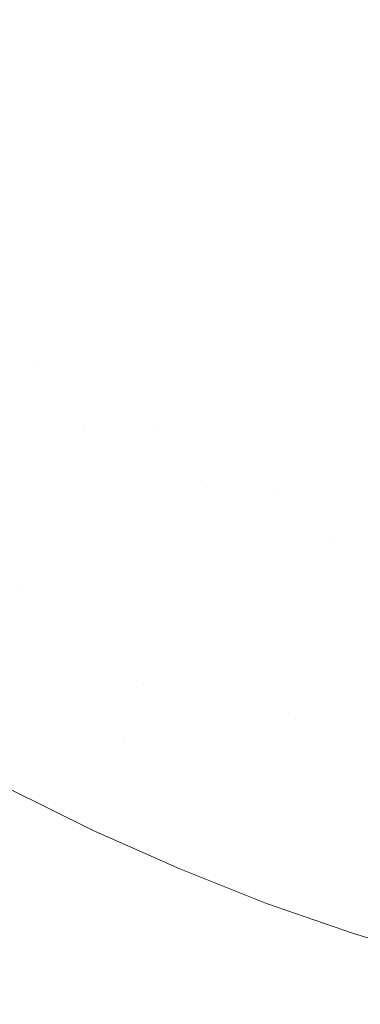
# Model space of a CAD drawing. Header units: centimetres. Extents: x -21.6 to 22.7, y 4.2 to 6.
# Tile 83 of 256: x -6.6406 to -6.6072, y 4.4037 to 4.5002. Entities that reach past the tile are written whole.
import ezdxf

# ---------------------------------------------------------------- set-up
doc = ezdxf.new("R2010")
doc.units = ezdxf.units.CM
doc.header["$LTSCALE"] = 2.54
doc.layers.add('Lucido design-1', color=7, linetype='Continuous')

# ---------------------------------------------------------------- blocks, each defined once
blk = doc.blocks.new('Gruppo-3-1')
at = {"color": 7, "linetype": 'Continuous', "lineweight": 9}
blk.add_3dface([(-21.503423, 5.900212, -2276.22217), (-21.503423, 4.300212, -2276.22217), (22.630348, 4.300212, -2276.22217), (22.630348, 5.900212, -2276.22217)], dxfattribs=at)
for points, invisible_edges in [([(-6.6386, 4.498604, -2276.995693), (-6.64343, 4.502039, -2276.995693), (-6.642582, 4.50371, -2276.993838), (-6.637792, 4.500303, -2276.993838)], 15), ([(-6.636265, 4.503518, -2276.990039), (-6.631435, 4.500308, -2276.990039), (-6.632145, 4.498706, -2276.991952), (-6.637014, 4.501941, -2276.991952)], 15), ([(-6.625849, 4.498812, -2276.988101), (-6.630753, 4.501848, -2276.988101), (-6.630098, 4.503325, -2276.986141), (-6.62523, 4.500312, -2276.986141)], 15), ([(-6.624071, 4.503123, -2276.98217), (-6.619167, 4.500305, -2276.98217), (-6.6197, 4.498911, -2276.984163), (-6.624638, 4.501749, -2276.984163)], 15), ([(-6.618658, 4.501637, -2276.980164), (-6.618173, 4.502907, -2276.978149), (-6.613234, 4.500284, -2276.978149), (-6.613687, 4.498997, -2276.980164)], 15), ([(-6.612802, 4.501509, -2276.976126), (-6.612392, 4.502674, -2276.974099), (-6.607419, 4.500244, -2276.974099), (-6.6078, 4.499065, -2276.976126)], 15), ([(-6.639436, 4.496842, -2276.997512), (-6.644309, 4.500307, -2276.997512), (-6.64343, 4.502039, -2276.995693), (-6.6386, 4.498604, -2276.995693)], 15), ([(-6.637014, 4.501941, -2276.991952), (-6.632145, 4.498706, -2276.991952), (-6.632883, 4.497042, -2276.993838), (-6.637792, 4.500303, -2276.993838)], 15), ([(-6.626493, 4.497249, -2276.990039), (-6.631435, 4.500308, -2276.990039), (-6.630753, 4.501848, -2276.988101), (-6.625849, 4.498812, -2276.988101)], 15), ([(-6.624638, 4.501749, -2276.984163), (-6.6197, 4.498911, -2276.984163), (-6.620256, 4.497453, -2276.986141), (-6.62523, 4.500312, -2276.986141)], 15), ([(-6.613687, 4.498997, -2276.980164), (-6.614163, 4.497647, -2276.98217), (-6.619167, 4.500305, -2276.98217), (-6.618658, 4.501637, -2276.980164)], 15), ([(-6.6078, 4.499065, -2276.976126), (-6.608201, 4.497825, -2276.978149), (-6.613234, 4.500284, -2276.978149), (-6.612802, 4.501509, -2276.976126)], 15), ([(-6.602026, 4.499115, -2276.972069), (-6.602359, 4.497984, -2276.974099), (-6.607419, 4.500244, -2276.974099), (-6.607058, 4.501364, -2276.972069)], 15), ([(-6.640302, 4.49502, -2276.999294), (-6.645219, 4.498516, -2276.999294), (-6.644309, 4.500307, -2276.997512), (-6.639436, 4.496842, -2276.997512)], 15), ([(-6.637792, 4.500303, -2276.993838), (-6.632883, 4.497042, -2276.993838), (-6.633649, 4.495314, -2276.995693), (-6.6386, 4.498604, -2276.995693)], 15), ([(-6.627163, 4.495622, -2276.991952), (-6.632145, 4.498706, -2276.991952), (-6.631435, 4.500308, -2276.990039), (-6.626493, 4.497249, -2276.990039)], 15), ([(-6.62523, 4.500312, -2276.986141), (-6.620256, 4.497453, -2276.986141), (-6.620837, 4.495932, -2276.988101), (-6.625849, 4.498812, -2276.988101)], 15), ([(-6.61466, 4.496234, -2276.984163), (-6.6197, 4.498911, -2276.984163), (-6.619167, 4.500305, -2276.98217), (-6.614163, 4.497647, -2276.98217)], 15), ([(-6.613687, 4.498997, -2276.980164), (-6.613234, 4.500284, -2276.978149), (-6.608201, 4.497825, -2276.978149), (-6.608622, 4.496522, -2276.980164)], 15), ([(-6.6078, 4.499065, -2276.976126), (-6.607419, 4.500244, -2276.974099), (-6.602359, 4.497984, -2276.974099), (-6.60271, 4.496791, -2276.976126)], 15), ([(-6.641197, 4.493136, -2277.001035), (-6.646159, 4.496665, -2277.001035), (-6.645219, 4.498516, -2276.999294), (-6.640302, 4.49502, -2276.999294)], 15), ([(-6.6386, 4.498604, -2276.995693), (-6.633649, 4.495314, -2276.995693), (-6.634443, 4.493524, -2276.997512), (-6.639436, 4.496842, -2276.997512)], 15), ([(-6.62786, 4.493932, -2276.993838), (-6.632883, 4.497042, -2276.993838), (-6.632145, 4.498706, -2276.991952), (-6.627163, 4.495622, -2276.991952)], 15), ([(-6.625849, 4.498812, -2276.988101), (-6.620837, 4.495932, -2276.988101), (-6.621443, 4.494347, -2276.990039), (-6.626493, 4.497249, -2276.990039)], 15), ([(-6.61518, 4.494757, -2276.986141), (-6.620256, 4.497453, -2276.986141), (-6.6197, 4.498911, -2276.984163), (-6.61466, 4.496234, -2276.984163)], 15), ([(-6.608622, 4.496522, -2276.980164), (-6.609063, 4.495155, -2276.98217), (-6.614163, 4.497647, -2276.98217), (-6.613687, 4.498997, -2276.980164)], 15), ([(-6.60271, 4.496791, -2276.976126), (-6.60308, 4.495536, -2276.978149), (-6.608201, 4.497825, -2276.978149), (-6.6078, 4.499065, -2276.976126)], 15), ([(-6.614163, 4.497647, -2276.98217), (-6.609063, 4.495155, -2276.98217), (-6.609525, 4.493725, -2276.984163), (-6.61466, 4.496234, -2276.984163)], 15), ([(-6.608622, 4.496522, -2276.980164), (-6.608201, 4.497825, -2276.978149), (-6.60308, 4.495536, -2276.978149), (-6.603468, 4.494219, -2276.980164)], 15), ([(-6.639436, 4.496842, -2276.997512), (-6.634443, 4.493524, -2276.997512), (-6.635264, 4.491671, -2276.999294), (-6.640302, 4.49502, -2276.999294)], 15), ([(-6.628583, 4.492178, -2276.995693), (-6.633649, 4.495314, -2276.995693), (-6.632883, 4.497042, -2276.993838), (-6.62786, 4.493932, -2276.993838)], 15), ([(-6.626493, 4.497249, -2276.990039), (-6.621443, 4.494347, -2276.990039), (-6.622073, 4.492697, -2276.991952), (-6.627163, 4.495622, -2276.991952)], 15), ([(-6.615723, 4.493216, -2276.988101), (-6.620837, 4.495932, -2276.988101), (-6.620256, 4.497453, -2276.986141), (-6.61518, 4.494757, -2276.986141)], 15), ([(-6.603468, 4.494219, -2276.980164), (-6.603874, 4.492837, -2276.98217), (-6.609063, 4.495155, -2276.98217), (-6.608622, 4.496522, -2276.980164)], 15), ([(-6.627163, 4.495622, -2276.991952), (-6.622073, 4.492697, -2276.991952), (-6.622727, 4.490982, -2276.993838), (-6.62786, 4.493932, -2276.993838)], 15), ([(-6.616289, 4.491609, -2276.990039), (-6.621443, 4.494347, -2276.990039), (-6.620837, 4.495932, -2276.988101), (-6.615723, 4.493216, -2276.988101)], 15), ([(-6.61466, 4.496234, -2276.984163), (-6.609525, 4.493725, -2276.984163), (-6.610008, 4.49223, -2276.986141), (-6.61518, 4.494757, -2276.986141)], 15), ([(-6.640302, 4.49502, -2276.999294), (-6.635264, 4.491671, -2276.999294), (-6.636112, 4.489757, -2277.001035), (-6.641197, 4.493136, -2277.001035)], 15), ([(-6.629333, 4.49036, -2276.997512), (-6.634443, 4.493524, -2276.997512), (-6.633649, 4.495314, -2276.995693), (-6.628583, 4.492178, -2276.995693)], 15), ([(-6.61518, 4.494757, -2276.986141), (-6.610008, 4.49223, -2276.986141), (-6.610512, 4.49067, -2276.988101), (-6.615723, 4.493216, -2276.988101)], 15), ([(-6.6043, 4.491391, -2276.984163), (-6.609525, 4.493725, -2276.984163), (-6.609063, 4.495155, -2276.98217), (-6.603874, 4.492837, -2276.98217)], 15), ([(-6.62786, 4.493932, -2276.993838), (-6.622727, 4.490982, -2276.993838), (-6.623407, 4.489203, -2276.995693), (-6.628583, 4.492178, -2276.995693)], 15), ([(-6.616878, 4.489937, -2276.991952), (-6.622073, 4.492697, -2276.991952), (-6.621443, 4.494347, -2276.990039), (-6.616289, 4.491609, -2276.990039)], 15), ([(-6.604745, 4.489879, -2276.986141), (-6.610008, 4.49223, -2276.986141), (-6.609525, 4.493725, -2276.984163), (-6.6043, 4.491391, -2276.984163)], 15), ([(-6.641197, 4.493136, -2277.001035), (-6.636112, 4.489757, -2277.001035), (-6.636988, 4.487782, -2277.00273), (-6.64212, 4.491193, -2277.00273)], 15), ([(-6.630108, 4.48848, -2276.999294), (-6.635264, 4.491671, -2276.999294), (-6.634443, 4.493524, -2276.997512), (-6.629333, 4.49036, -2276.997512)], 15), ([(-6.61749, 4.4882, -2276.993838), (-6.622727, 4.490982, -2276.993838), (-6.622073, 4.492697, -2276.991952), (-6.616878, 4.489937, -2276.991952)], 15), ([(-6.615723, 4.493216, -2276.988101), (-6.610512, 4.49067, -2276.988101), (-6.611038, 4.489043, -2276.990039), (-6.616289, 4.491609, -2276.990039)], 15), ([(-6.630909, 4.486536, -2277.001035), (-6.636112, 4.489757, -2277.001035), (-6.635264, 4.491671, -2276.999294), (-6.630108, 4.48848, -2276.999294)], 15), ([(-6.628583, 4.492178, -2276.995693), (-6.623407, 4.489203, -2276.995693), (-6.624111, 4.48736, -2276.997512), (-6.629333, 4.49036, -2276.997512)], 15), ([(-6.60521, 4.488301, -2276.988101), (-6.610512, 4.49067, -2276.988101), (-6.610008, 4.49223, -2276.986141), (-6.604745, 4.489879, -2276.986141)], 15), ([(-6.64212, 4.491193, -2277.00273), (-6.636988, 4.487782, -2277.00273), (-6.63789, 4.485747, -2277.004376), (-6.643072, 4.48919, -2277.004376)], 15), ([(-6.618125, 4.486397, -2276.995693), (-6.623407, 4.489203, -2276.995693), (-6.622727, 4.490982, -2276.993838), (-6.61749, 4.4882, -2276.993838)], 15), ([(-6.616289, 4.491609, -2276.990039), (-6.611038, 4.489043, -2276.990039), (-6.611584, 4.487351, -2276.991952), (-6.616878, 4.489937, -2276.991952)], 15), ([(-6.631736, 4.484531, -2277.00273), (-6.636988, 4.487782, -2277.00273), (-6.636112, 4.489757, -2277.001035), (-6.630909, 4.486536, -2277.001035)], 15), ([(-6.629333, 4.49036, -2276.997512), (-6.624111, 4.48736, -2276.997512), (-6.624839, 4.485452, -2276.999294), (-6.630108, 4.48848, -2276.999294)], 15), ([(-6.616878, 4.489937, -2276.991952), (-6.611584, 4.487351, -2276.991952), (-6.612152, 4.485592, -2276.993838), (-6.61749, 4.4882, -2276.993838)], 15), ([(-6.605694, 4.486656, -2276.990039), (-6.611038, 4.489043, -2276.990039), (-6.610512, 4.49067, -2276.988101), (-6.60521, 4.488301, -2276.988101)], 15), ([(-6.643072, 4.48919, -2277.004376), (-6.63789, 4.485747, -2277.004376), (-6.638818, 4.483652, -2277.005971), (-6.644051, 4.487129, -2277.005971)], 15), ([(-6.618782, 4.484529, -2276.997512), (-6.624111, 4.48736, -2276.997512), (-6.623407, 4.489203, -2276.995693), (-6.618125, 4.486397, -2276.995693)], 15), ([(-6.606198, 4.484945, -2276.991952), (-6.611584, 4.487351, -2276.991952), (-6.611038, 4.489043, -2276.990039), (-6.605694, 4.486656, -2276.990039)], 15), ([(-6.630108, 4.48848, -2276.999294), (-6.624839, 4.485452, -2276.999294), (-6.625592, 4.483481, -2277.001035), (-6.630909, 4.486536, -2277.001035)], 15), ([(-6.61749, 4.4882, -2276.993838), (-6.612152, 4.485592, -2276.993838), (-6.612742, 4.483768, -2276.995693), (-6.618125, 4.486397, -2276.995693)], 15), ([(-6.644051, 4.487129, -2277.005971), (-6.638818, 4.483652, -2277.005971), (-6.639772, 4.4815, -2277.007509), (-6.645057, 4.485012, -2277.007509)], 15), ([(-6.632588, 4.482464, -2277.004376), (-6.63789, 4.485747, -2277.004376), (-6.636988, 4.487782, -2277.00273), (-6.631736, 4.484531, -2277.00273)], 15), ([(-6.619463, 4.482596, -2276.999294), (-6.624839, 4.485452, -2276.999294), (-6.624111, 4.48736, -2276.997512), (-6.618782, 4.484529, -2276.997512)], 15), ([(-6.606722, 4.483166, -2276.993838), (-6.612152, 4.485592, -2276.993838), (-6.611584, 4.487351, -2276.991952), (-6.606198, 4.484945, -2276.991952)], 15), ([(-6.630909, 4.486536, -2277.001035), (-6.625592, 4.483481, -2277.001035), (-6.626369, 4.481447, -2277.00273), (-6.631736, 4.484531, -2277.00273)], 15), ([(-6.618125, 4.486397, -2276.995693), (-6.612742, 4.483768, -2276.995693), (-6.613353, 4.481877, -2276.997512), (-6.618782, 4.484529, -2276.997512)], 15), ([(-6.645057, 4.485012, -2277.007509), (-6.639772, 4.4815, -2277.007509), (-6.640751, 4.479292, -2277.008989), (-6.646089, 4.482839, -2277.008989)], 15), ([(-6.633464, 4.480338, -2277.005971), (-6.638818, 4.483652, -2277.005971), (-6.63789, 4.485747, -2277.004376), (-6.632588, 4.482464, -2277.004376)], 15), ([(-6.620167, 4.480599, -2277.001035), (-6.625592, 4.483481, -2277.001035), (-6.624839, 4.485452, -2276.999294), (-6.619463, 4.482596, -2276.999294)], 15), ([(-6.607265, 4.48132, -2276.995693), (-6.612742, 4.483768, -2276.995693), (-6.612152, 4.485592, -2276.993838), (-6.606722, 4.483166, -2276.993838)], 15), ([(-6.631736, 4.484531, -2277.00273), (-6.626369, 4.481447, -2277.00273), (-6.627169, 4.479351, -2277.004376), (-6.632588, 4.482464, -2277.004376)], 15), ([(-6.618782, 4.484529, -2276.997512), (-6.613353, 4.481877, -2276.997512), (-6.613985, 4.47992, -2276.999294), (-6.619463, 4.482596, -2276.999294)], 15), ([(-6.634365, 4.478153, -2277.007509), (-6.639772, 4.4815, -2277.007509), (-6.638818, 4.483652, -2277.005971), (-6.633464, 4.480338, -2277.005971)], 15), ([(-6.620893, 4.478538, -2277.00273), (-6.626369, 4.481447, -2277.00273), (-6.625592, 4.483481, -2277.001035), (-6.620167, 4.480599, -2277.001035)], 15), ([(-6.607828, 4.479408, -2276.997512), (-6.613353, 4.481877, -2276.997512), (-6.612742, 4.483768, -2276.995693), (-6.607265, 4.48132, -2276.995693)], 15), ([(-6.606722, 4.483166, -2276.993838), (-6.601203, 4.480927, -2276.993838), (-6.6017, 4.479063, -2276.995693), (-6.607265, 4.48132, -2276.995693)], 15), ([(-6.632588, 4.482464, -2277.004376), (-6.627169, 4.479351, -2277.004376), (-6.627993, 4.477194, -2277.005971), (-6.633464, 4.480338, -2277.005971)], 15), ([(-6.619463, 4.482596, -2276.999294), (-6.613985, 4.47992, -2276.999294), (-6.614638, 4.477898, -2277.001035), (-6.620167, 4.480599, -2277.001035)], 15), ([(-6.63529, 4.475911, -2277.008989), (-6.640751, 4.479292, -2277.008989), (-6.639772, 4.4815, -2277.007509), (-6.634365, 4.478153, -2277.007509)], 15), ([(-6.621641, 4.476414, -2277.004376), (-6.627169, 4.479351, -2277.004376), (-6.626369, 4.481447, -2277.00273), (-6.620893, 4.478538, -2277.00273)], 15), ([(-6.60841, 4.477429, -2276.999294), (-6.613985, 4.47992, -2276.999294), (-6.613353, 4.481877, -2276.997512), (-6.607828, 4.479408, -2276.997512)], 15), ([(-6.607265, 4.48132, -2276.995693), (-6.6017, 4.479063, -2276.995693), (-6.602214, 4.477131, -2276.997512), (-6.607828, 4.479408, -2276.997512)], 15), ([(-6.633464, 4.480338, -2277.005971), (-6.627993, 4.477194, -2277.005971), (-6.62884, 4.474978, -2277.007509), (-6.634365, 4.478153, -2277.007509)], 15), ([(-6.620167, 4.480599, -2277.001035), (-6.614638, 4.477898, -2277.001035), (-6.615312, 4.475811, -2277.00273), (-6.620893, 4.478538, -2277.00273)], 15), ([(-6.636237, 4.473613, -2277.010405), (-6.641755, 4.477029, -2277.010405), (-6.640751, 4.479292, -2277.008989), (-6.63529, 4.475911, -2277.008989)], 15), ([(-6.62241, 4.474228, -2277.005971), (-6.627993, 4.477194, -2277.005971), (-6.627169, 4.479351, -2277.004376), (-6.621641, 4.476414, -2277.004376)], 15), ([(-6.609012, 4.475384, -2277.001035), (-6.614638, 4.477898, -2277.001035), (-6.613985, 4.47992, -2276.999294), (-6.60841, 4.477429, -2276.999294)], 15), ([(-6.607828, 4.479408, -2276.997512), (-6.602214, 4.477131, -2276.997512), (-6.602746, 4.475131, -2276.999294), (-6.60841, 4.477429, -2276.999294)], 15), ([(-6.620893, 4.478538, -2277.00273), (-6.615312, 4.475811, -2277.00273), (-6.616007, 4.473661, -2277.004376), (-6.621641, 4.476414, -2277.004376)], 15), ([(-6.634365, 4.478153, -2277.007509), (-6.62884, 4.474978, -2277.007509), (-6.629708, 4.472703, -2277.008989), (-6.63529, 4.475911, -2277.008989)], 15), ([(-6.623201, 4.471983, -2277.007509), (-6.62884, 4.474978, -2277.007509), (-6.627993, 4.477194, -2277.005971), (-6.62241, 4.474228, -2277.005971)], 15), ([(-6.609634, 4.473274, -2277.00273), (-6.615312, 4.475811, -2277.00273), (-6.614638, 4.477898, -2277.001035), (-6.609012, 4.475384, -2277.001035)], 15), ([(-6.60841, 4.477429, -2276.999294), (-6.602746, 4.475131, -2276.999294), (-6.603296, 4.473065, -2277.001035), (-6.609012, 4.475384, -2277.001035)], 15), ([(-6.637206, 4.471261, -2277.011756), (-6.642781, 4.474713, -2277.011756), (-6.641755, 4.477029, -2277.010405), (-6.636237, 4.473613, -2277.010405)], 15), ([(-6.621641, 4.476414, -2277.004376), (-6.616007, 4.473661, -2277.004376), (-6.616721, 4.471449, -2277.005971), (-6.62241, 4.474228, -2277.005971)], 15), ([(-6.63529, 4.475911, -2277.008989), (-6.629708, 4.472703, -2277.008989), (-6.630598, 4.470373, -2277.010405), (-6.636237, 4.473613, -2277.010405)], 15), ([(-6.610274, 4.4711, -2277.004376), (-6.616007, 4.473661, -2277.004376), (-6.615312, 4.475811, -2277.00273), (-6.609634, 4.473274, -2277.00273)], 15), ([(-6.609012, 4.475384, -2277.001035), (-6.603296, 4.473065, -2277.001035), (-6.603864, 4.470934, -2277.00273), (-6.609634, 4.473274, -2277.00273)], 15), ([(-6.638197, 4.468859, -2277.013037), (-6.64383, 4.472346, -2277.013037), (-6.642781, 4.474713, -2277.011756), (-6.637206, 4.471261, -2277.011756)], 15), ([(-6.624013, 4.469678, -2277.008989), (-6.629708, 4.472703, -2277.008989), (-6.62884, 4.474978, -2277.007509), (-6.623201, 4.471983, -2277.007509)], 15), ([(-6.636237, 4.473613, -2277.010405), (-6.630598, 4.470373, -2277.010405), (-6.631509, 4.467988, -2277.011756), (-6.637206, 4.471261, -2277.011756)], 15), ([(-6.62241, 4.474228, -2277.005971), (-6.616721, 4.471449, -2277.005971), (-6.617456, 4.469175, -2277.007509), (-6.623201, 4.471983, -2277.007509)], 15), ([(-6.610933, 4.468863, -2277.005971), (-6.616721, 4.471449, -2277.005971), (-6.616007, 4.473661, -2277.004376), (-6.610274, 4.4711, -2277.004376)], 15), ([(-6.624845, 4.467316, -2277.010405), (-6.630598, 4.470373, -2277.010405), (-6.629708, 4.472703, -2277.008989), (-6.624013, 4.469678, -2277.008989)], 15), ([(-6.609634, 4.473274, -2277.00273), (-6.603864, 4.470934, -2277.00273), (-6.604449, 4.468737, -2277.004376), (-6.610274, 4.4711, -2277.004376)], 15), ([(-6.639207, 4.466407, -2277.014245), (-6.644901, 4.469931, -2277.014245), (-6.64383, 4.472346, -2277.013037), (-6.638197, 4.468859, -2277.013037)], 15), ([(-6.623201, 4.471983, -2277.007509), (-6.617456, 4.469175, -2277.007509), (-6.618209, 4.466842, -2277.008989), (-6.624013, 4.469678, -2277.008989)], 15), ([(-6.611609, 4.466563, -2277.007509), (-6.617456, 4.469175, -2277.007509), (-6.616721, 4.471449, -2277.005971), (-6.610933, 4.468863, -2277.005971)], 15), ([(-6.637206, 4.471261, -2277.011756), (-6.631509, 4.467988, -2277.011756), (-6.63244, 4.465551, -2277.013037), (-6.638197, 4.468859, -2277.013037)], 15), ([(-6.610274, 4.4711, -2277.004376), (-6.604449, 4.468737, -2277.004376), (-6.605051, 4.466476, -2277.005971), (-6.610933, 4.468863, -2277.005971)], 15), ([(-6.645991, 4.467471, -2277.015378), (-6.644901, 4.469931, -2277.014245), (-6.639207, 4.466407, -2277.014245)], 11), ([(-6.625696, 4.4649, -2277.011756), (-6.631509, 4.467988, -2277.011756), (-6.630598, 4.470373, -2277.010405), (-6.624845, 4.467316, -2277.010405)], 15), ([(-6.624013, 4.469678, -2277.008989), (-6.618209, 4.466842, -2277.008989), (-6.618982, 4.464452, -2277.010405), (-6.624845, 4.467316, -2277.010405)], 15), ([(-6.638197, 4.468859, -2277.013037), (-6.63244, 4.465551, -2277.013037), (-6.63339, 4.463064, -2277.014245), (-6.639207, 4.466407, -2277.014245)], 15), ([(-6.612304, 4.464204, -2277.008989), (-6.618209, 4.466842, -2277.008989), (-6.617456, 4.469175, -2277.007509), (-6.611609, 4.466563, -2277.007509)], 15), ([(-6.610933, 4.468863, -2277.005971), (-6.605051, 4.466476, -2277.005971), (-6.605669, 4.464153, -2277.007509), (-6.611609, 4.466563, -2277.007509)], 15), ([(-6.626565, 4.46243, -2277.013037), (-6.63244, 4.465551, -2277.013037), (-6.631509, 4.467988, -2277.011756), (-6.625696, 4.4649, -2277.011756)], 15), ([(-6.647101, 4.464967, -2277.016431), (-6.645991, 4.467471, -2277.015378), (-6.634357, 4.46053, -2277.015378), (-6.635342, 4.457951, -2277.016431)], 15), ([(-6.634357, 4.46053, -2277.015378), (-6.645991, 4.467471, -2277.015378), (-6.639207, 4.466407, -2277.014245)], 11), ([(-6.624845, 4.467316, -2277.010405), (-6.618982, 4.464452, -2277.010405), (-6.619772, 4.462005, -2277.011756), (-6.625696, 4.4649, -2277.011756)], 15), ([(-6.613016, 4.461786, -2277.010405), (-6.618982, 4.464452, -2277.010405), (-6.618209, 4.466842, -2277.008989), (-6.612304, 4.464204, -2277.008989)], 15), ([(-6.639207, 4.466407, -2277.014245), (-6.63339, 4.463064, -2277.014245), (-6.634357, 4.46053, -2277.015378)], 11), ([(-6.611609, 4.466563, -2277.007509), (-6.605669, 4.464153, -2277.007509), (-6.606304, 4.46177, -2277.008989), (-6.612304, 4.464204, -2277.008989)], 15), ([(-6.635342, 4.457951, -2277.016431), (-6.636343, 4.455331, -2277.017404), (-6.648229, 4.462423, -2277.017404), (-6.647101, 4.464967, -2277.016431)], 15), ([(-6.627453, 4.45991, -2277.014245), (-6.63339, 4.463064, -2277.014245), (-6.63244, 4.465551, -2277.013037), (-6.626565, 4.46243, -2277.013037)], 15), ([(-6.625696, 4.4649, -2277.011756), (-6.619772, 4.462005, -2277.011756), (-6.620579, 4.459505, -2277.013037), (-6.626565, 4.46243, -2277.013037)], 15), ([(-6.613744, 4.459312, -2277.011756), (-6.619772, 4.462005, -2277.011756), (-6.618982, 4.464452, -2277.010405), (-6.613016, 4.461786, -2277.010405)], 15), ([(-6.612304, 4.464204, -2277.008989), (-6.606304, 4.46177, -2277.008989), (-6.606954, 4.459327, -2277.010405), (-6.613016, 4.461786, -2277.010405)], 15), ([(-6.634357, 4.46053, -2277.015378), (-6.63339, 4.463064, -2277.014245), (-6.627453, 4.45991, -2277.014245)], 11), ([(-6.637358, 4.452673, -2277.018292), (-6.649373, 4.459841, -2277.018292), (-6.648229, 4.462423, -2277.017404), (-6.636343, 4.455331, -2277.017404)], 15), ([(-6.626565, 4.46243, -2277.013037), (-6.620579, 4.459505, -2277.013037), (-6.621403, 4.456955, -2277.014245), (-6.627453, 4.45991, -2277.014245)], 15), ([(-6.614488, 4.456784, -2277.013037), (-6.620579, 4.459505, -2277.013037), (-6.619772, 4.462005, -2277.011756), (-6.613744, 4.459312, -2277.011756)], 15), ([(-6.613016, 4.461786, -2277.010405), (-6.606954, 4.459327, -2277.010405), (-6.607619, 4.456828, -2277.011756), (-6.613744, 4.459312, -2277.011756)], 15), ([(-6.638387, 4.449979, -2277.019093), (-6.650533, 4.457226, -2277.019093), (-6.649373, 4.459841, -2277.018292), (-6.637358, 4.452673, -2277.018292)], 15), ([(-6.635342, 4.457951, -2277.016431), (-6.634357, 4.46053, -2277.015378), (-6.622243, 4.454355, -2277.015378), (-6.623098, 4.45171, -2277.016431)], 15), ([(-6.622243, 4.454355, -2277.015378), (-6.634357, 4.46053, -2277.015378), (-6.627453, 4.45991, -2277.014245)], 11), ([(-6.627453, 4.45991, -2277.014245), (-6.621403, 4.456955, -2277.014245), (-6.622243, 4.454355, -2277.015378)], 11), ([(-6.615248, 4.454204, -2277.014245), (-6.621403, 4.456955, -2277.014245), (-6.620579, 4.459505, -2277.013037), (-6.614488, 4.456784, -2277.013037)], 15), ([(-6.613744, 4.459312, -2277.011756), (-6.607619, 4.456828, -2277.011756), (-6.608299, 4.454273, -2277.013037), (-6.614488, 4.456784, -2277.013037)], 15), ([(-6.601405, 4.454558, -2277.011756), (-6.607619, 4.456828, -2277.011756), (-6.606954, 4.459327, -2277.010405), (-6.600803, 4.457081, -2277.010405)], 15), ([(-6.623098, 4.45171, -2277.016431), (-6.623966, 4.449023, -2277.017404), (-6.636343, 4.455331, -2277.017404), (-6.635342, 4.457951, -2277.016431)], 15), ([(-6.639427, 4.447254, -2277.019806), (-6.651706, 4.454579, -2277.019806), (-6.650533, 4.457226, -2277.019093), (-6.638387, 4.449979, -2277.019093)], 15), ([(-6.622243, 4.454355, -2277.015378), (-6.621403, 4.456955, -2277.014245), (-6.615248, 4.454204, -2277.014245)], 11), ([(-6.614488, 4.456784, -2277.013037), (-6.608299, 4.454273, -2277.013037), (-6.608993, 4.451667, -2277.014245), (-6.615248, 4.454204, -2277.014245)], 15), ([(-6.60202, 4.45198, -2277.013037), (-6.608299, 4.454273, -2277.013037), (-6.607619, 4.456828, -2277.011756), (-6.601405, 4.454558, -2277.011756)], 15), ([(-6.636343, 4.455331, -2277.017404), (-6.623966, 4.449023, -2277.017404), (-6.624847, 4.446296, -2277.018292), (-6.637358, 4.452673, -2277.018292)], 15), ([(-6.640479, 4.444501, -2277.020427), (-6.652891, 4.451906, -2277.020427), (-6.651706, 4.454579, -2277.019806), (-6.639427, 4.447254, -2277.019806)], 15), ([(-6.623098, 4.45171, -2277.016431), (-6.622243, 4.454355, -2277.015378), (-6.6097, 4.449011, -2277.015378), (-6.61042, 4.446309, -2277.016431)], 15), ([(-6.6097, 4.449011, -2277.015378), (-6.622243, 4.454355, -2277.015378), (-6.615248, 4.454204, -2277.014245)], 11), ([(-6.615248, 4.454204, -2277.014245), (-6.608993, 4.451667, -2277.014245), (-6.6097, 4.449011, -2277.015378)], 11), ([(-6.602647, 4.449349, -2277.014245), (-6.608993, 4.451667, -2277.014245), (-6.608299, 4.454273, -2277.013037), (-6.60202, 4.45198, -2277.013037)], 15), ([(-6.637358, 4.452673, -2277.018292), (-6.624847, 4.446296, -2277.018292), (-6.625739, 4.443533, -2277.019093), (-6.638387, 4.449979, -2277.019093)], 15), ([(-6.654086, 4.449209, -2277.020957), (-6.652891, 4.451906, -2277.020427), (-6.640479, 4.444501, -2277.020427)], 11), ([(-6.61042, 4.446309, -2277.016431), (-6.611151, 4.443563, -2277.017404), (-6.623966, 4.449023, -2277.017404), (-6.623098, 4.45171, -2277.016431)], 15), ([(-6.6097, 4.449011, -2277.015378), (-6.608993, 4.451667, -2277.014245), (-6.602647, 4.449349, -2277.014245)], 11), ([(-6.628475, 4.435065, -2277.020957), (-6.629402, 4.432195, -2277.021392), (-6.655291, 4.446493, -2277.021392), (-6.654086, 4.449209, -2277.020957)], 15), ([(-6.628475, 4.435065, -2277.020957), (-6.654086, 4.449209, -2277.020957), (-6.640479, 4.444501, -2277.020427)], 11), ([(-6.638387, 4.449979, -2277.019093), (-6.625739, 4.443533, -2277.019093), (-6.626642, 4.440737, -2277.019806), (-6.639427, 4.447254, -2277.019806)], 15), ([(-6.596788, 4.444555, -2277.015378), (-6.6097, 4.449011, -2277.015378), (-6.602647, 4.449349, -2277.014245)], 11), ([(-6.624847, 4.446296, -2277.018292), (-6.623966, 4.449023, -2277.017404), (-6.611151, 4.443563, -2277.017404), (-6.611893, 4.440776, -2277.018292)], 15), ([(-6.61042, 4.446309, -2277.016431), (-6.6097, 4.449011, -2277.015378), (-6.596788, 4.444555, -2277.015378), (-6.597368, 4.441804, -2277.016431)], 15), ([(-6.630334, 4.429308, -2277.021731), (-6.656502, 4.44376, -2277.021731), (-6.655291, 4.446493, -2277.021392), (-6.629402, 4.432195, -2277.021392)], 15), ([(-6.639427, 4.447254, -2277.019806), (-6.626642, 4.440737, -2277.019806), (-6.627554, 4.437914, -2277.020427), (-6.640479, 4.444501, -2277.020427)], 15), ([(-6.611893, 4.440776, -2277.018292), (-6.612644, 4.437953, -2277.019093), (-6.625739, 4.443533, -2277.019093), (-6.624847, 4.446296, -2277.018292)], 15), ([(-6.597368, 4.441804, -2277.016431), (-6.597958, 4.439009, -2277.017404), (-6.611151, 4.443563, -2277.017404), (-6.61042, 4.446309, -2277.016431)], 15), ([(-6.640479, 4.444501, -2277.020427), (-6.627554, 4.437914, -2277.020427), (-6.628475, 4.435065, -2277.020957)], 11), ([(-6.657718, 4.441015, -2277.021975), (-6.656502, 4.44376, -2277.021731), (-6.630334, 4.429308, -2277.021731)], 11), ([(-6.613405, 4.435097, -2277.019806), (-6.626642, 4.440737, -2277.019806), (-6.625739, 4.443533, -2277.019093), (-6.612644, 4.437953, -2277.019093)], 15), ([(-6.611893, 4.440776, -2277.018292), (-6.611151, 4.443563, -2277.017404), (-6.597958, 4.439009, -2277.017404), (-6.598557, 4.436174, -2277.018292)], 15), ([(-6.658939, 4.438263, -2277.022121), (-6.657718, 4.441015, -2277.021975), (-6.602922, 4.415495, -2277.021975), (-6.60356, 4.412471, -2277.022121)], 15), ([(-6.602922, 4.415495, -2277.021975), (-6.657718, 4.441015, -2277.021975), (-6.630334, 4.429308, -2277.021731)], 11), ([(-6.614173, 4.432212, -2277.020427), (-6.627554, 4.437914, -2277.020427), (-6.626642, 4.440737, -2277.019806), (-6.613405, 4.435097, -2277.019806)], 15), ([(-6.598557, 4.436174, -2277.018292), (-6.599163, 4.433301, -2277.019093), (-6.612644, 4.437953, -2277.019093), (-6.611893, 4.440776, -2277.018292)], 15), ([(-6.658939, 4.438263, -2277.022121), (-6.60356, 4.412471, -2277.022121), (-6.633407, 4.42071, -2277.02217), (-6.641902, 4.424913, -2277.02217)], 11), ([(-6.628475, 4.435065, -2277.020957), (-6.627554, 4.437914, -2277.020427), (-6.614173, 4.432212, -2277.020427)], 11), ([(-6.612644, 4.437953, -2277.019093), (-6.599163, 4.433301, -2277.019093), (-6.599777, 4.430394, -2277.019806), (-6.613405, 4.435097, -2277.019806)], 15), ([(-6.601022, 4.424495, -2277.020957), (-6.601652, 4.421511, -2277.021392), (-6.629402, 4.432195, -2277.021392), (-6.628475, 4.435065, -2277.020957)], 15), ([(-6.601022, 4.424495, -2277.020957), (-6.628475, 4.435065, -2277.020957), (-6.614173, 4.432212, -2277.020427)], 11), ([(-6.613405, 4.435097, -2277.019806), (-6.599777, 4.430394, -2277.019806), (-6.600397, 4.427458, -2277.020427), (-6.614173, 4.432212, -2277.020427)], 15), ([(-6.629402, 4.432195, -2277.021392), (-6.601652, 4.421511, -2277.021392), (-6.602286, 4.418509, -2277.021731), (-6.630334, 4.429308, -2277.021731)], 15), ([(-6.614173, 4.432212, -2277.020427), (-6.600397, 4.427458, -2277.020427), (-6.601022, 4.424495, -2277.020957)], 11), ([(-6.630334, 4.429308, -2277.021731), (-6.602286, 4.418509, -2277.021731), (-6.602922, 4.415495, -2277.021975)], 11), ([(-21.503423, 4.300212, -2277.02217), (-6.641902, 4.424913, -2277.02217), (-6.633407, 4.42071, -2277.02217)], 9), ([(-21.503423, 4.300212, -2277.02217), (-6.633407, 4.42071, -2277.02217), (-6.624893, 4.416928, -2277.02217)], 9), ([(-6.60356, 4.412471, -2277.022121), (-6.624893, 4.416928, -2277.02217), (-6.633407, 4.42071, -2277.02217)], 9), ([(-21.503423, 4.300212, -2277.02217), (-6.624893, 4.416928, -2277.02217), (-6.616365, 4.413558, -2277.02217)], 9), ([(-6.60356, 4.412471, -2277.022121), (-6.616365, 4.413558, -2277.02217), (-6.624893, 4.416928, -2277.02217)], 9), ([(-6.616365, 4.413558, -2277.02217), (-6.607829, 4.410587, -2277.02217), (-21.503423, 4.300212, -2277.02217)], 10), ([(-6.60356, 4.412471, -2277.022121), (-6.607829, 4.410587, -2277.02217), (-6.616365, 4.413558, -2277.02217)], 9), ([(-6.60356, 4.412471, -2277.022121), (-6.604186, 4.409486, -2277.02217), (-6.607829, 4.410587, -2277.02217)], 9), ([(-21.503423, 4.300212, -2277.02217), (-6.607829, 4.410587, -2277.02217), (-6.604186, 4.409486, -2277.02217)], 9), ([(-6.604186, 4.409486, -2277.02217), (-6.599292, 4.408007, -2277.02217), (-21.503423, 4.300212, -2277.02217)], 10), ([(-21.503423, 4.300212, -2277.02217), (-6.599292, 4.408007, -2277.02217), (-6.590755, 4.405807, -2277.02217)], 9), ([(-21.503423, 4.300212, -2277.02217), (-6.590755, 4.405807, -2277.02217), (-6.582223, 4.403981, -2277.02217)], 9), ([(-21.503423, 4.300212, -2277.02217), (-6.582223, 4.403981, -2277.02217), (-6.573698, 4.402521, -2277.02217)], 9)]:
    blk.add_3dface(points, dxfattribs=dict(at, invisible_edges=invisible_edges))
blk = doc.blocks.new('Gruppo-4-1')
at = {"color": 7}
blk.add_blockref('Gruppo-3-1', (0, 0), dxfattribs=at)

msp = doc.modelspace()

# ---------------------------------------------------------------- block references
at = {"layer": 'Lucido design-1', "color": 7}
msp.add_blockref('Gruppo-4-1', (0, 0), dxfattribs=at)

doc.saveas('drawing.dxf')
